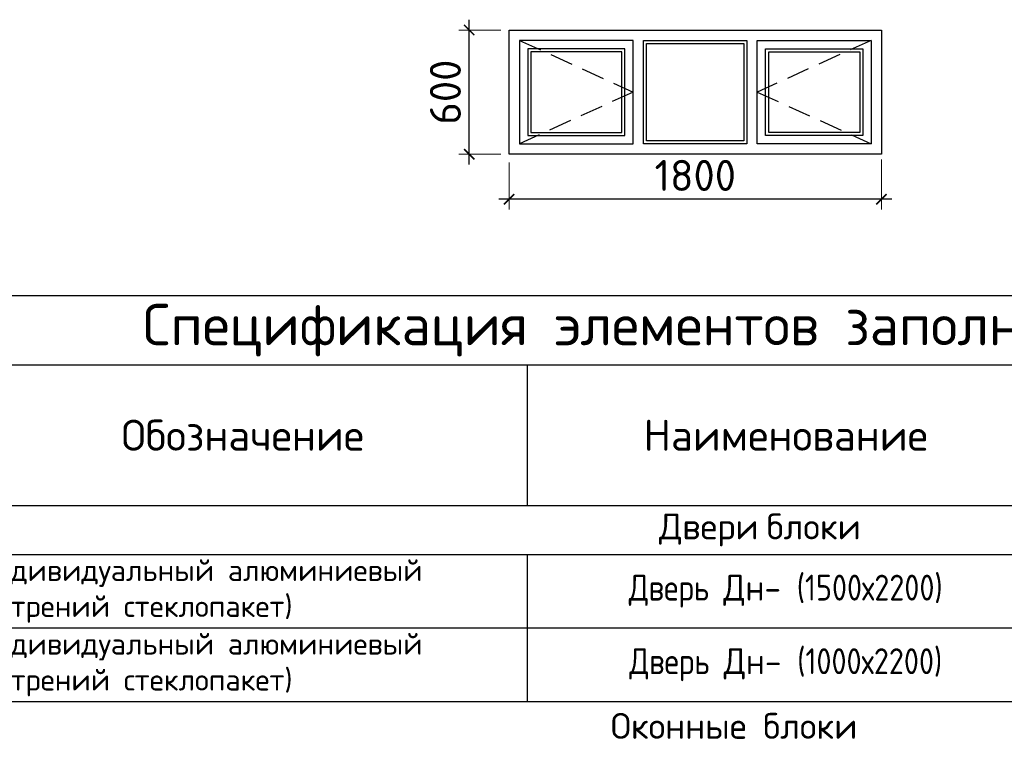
# Model space of a CAD drawing. Header units: millimetres. Extents: x 2842173 to 10151342, y -218675 to 375325.
# Tile 95 of 107: x 2970978 to 2980498, y 203901 to 210856. Entities that reach past the tile are written whole.
import ezdxf

# ---------------------------------------------------------------- set-up
doc = ezdxf.new("R2010")
doc.units = ezdxf.units.MM
doc.linetypes.add('HIDDEN2', pattern=[4.762499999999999, 3.175, -1.5875])
doc.layers.get('Defpoints').update_dxf_attribs({"color": 255})
for name, color, linetype in [('_0', 7, 'Continuous'), ('GP', 7, 'Continuous'), ('Окно ОК-1', 142, 'Continuous')]:
    doc.layers.add(name, color=color, linetype=linetype)
doc.styles.add('ISOCPEUR', font='isocpeur.ttf')
doc.styles.add('SIMPLEX', font='simplex.shx', dxfattribs={"width": 0.75, "oblique": 7})
doc.styles.add('ГОСТ300', font='isocpeur.ttf')
doc.dimstyles.new('ГОСТ 50', dxfattribs={"dimtxt": 300, "dimasz": 100, "dimexe": 100, "dimexo": 80, "dimgap": 80, "dimtad": 1, "dimdec": 0, "dimlfac": 0.5, "dimtxsty": 'ГОСТ300', "dimblk": 'ARCHTICK', "dimcen": 50, "dimdle": 100, "dimadec": 0, "dimazin": 0, "dimtfac": 1, "dimtdec": 0, "dimtmove": 0, "dimatfit": 3, "dimldrblk": 'ARCHTICK', "dimfxl": 1, "dimlwe": 9, "dimarcsym": 0})

# ---------------------------------------------------------------- blocks, each defined once
blk = doc.blocks.new('_ArchTick')
at = {"color": 0, "linetype": 'ByBlock', "const_width": 0.15}
blk.add_lwpolyline([(-0.5, -0.5), (0.5, 0.5)], dxfattribs=at)
blk = doc.blocks.new('*D570')
at = {"color": 0, "lineweight": 9, "transparency": 16777216}
for p, q in [((2975709.959146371, 209475.9155145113), (2975709.959146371, 209020.6415162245)), ((2979309.970241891, 209505.6415162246), (2979309.970241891, 209020.6415162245))]:
    blk.add_line(p, q, dxfattribs=at)
at = {"color": 0, "lineweight": -2, "transparency": 16777216}
blk.add_line((2979409.970241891, 209120.6415162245), (2975609.959146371, 209120.6415162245), dxfattribs=at)
at = {"layer": 'Defpoints', "color": 0, "transparency": 16777216}
for p in [(2975709.959146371, 209555.9155145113), (2979309.970241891, 209585.6415162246), (2975709.959146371, 209120.6415162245)]:
    blk.add_point(p, dxfattribs=at)
at = {"color": 0, "lineweight": -2, "transparency": 16777216, "xscale": 100, "yscale": 100, "zscale": 100, "rotation": 180}
blk.add_blockref('_ArchTick', (2975709.959146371, 209120.6415162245), dxfattribs=at)
at = {"color": 0, "lineweight": -2, "transparency": 16777216, "xscale": 100, "yscale": 100, "zscale": 100}
blk.add_blockref('_ArchTick', (2979309.970241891, 209120.6415162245), dxfattribs=at)
at = {"color": 0, "transparency": 16777216, "insert": (2977509.964694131, 209350.6415162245), "char_height": 300, "attachment_point": 5, "style": 'ГОСТ300'}
blk.add_mtext('1800', dxfattribs=at)
blk = doc.blocks.new('*D571')
at = {"color": 0, "lineweight": -2, "transparency": 16777216}
blk.add_line((2975324.197933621, 209455.9155145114), (2975324.197933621, 210855.9155145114), dxfattribs=at)
at = {"color": 0, "lineweight": 9, "transparency": 16777216}
for p, q in [((2975629.959146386, 210755.9155145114), (2975224.197933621, 210755.9155145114)), ((2975629.959146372, 209555.9155145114), (2975224.197933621, 209555.9155145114))]:
    blk.add_line(p, q, dxfattribs=at)
at = {"layer": 'Defpoints', "color": 0, "transparency": 16777216}
for p in [(2975324.197933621, 210755.9155145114), (2975709.959146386, 210755.9155145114), (2975709.959146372, 209555.9155145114)]:
    blk.add_point(p, dxfattribs=at)
at = {"color": 0, "lineweight": -2, "transparency": 16777216, "xscale": 100, "yscale": 100, "zscale": 100}
for p, rotation in [((2975324.197933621, 210755.9155145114), 90), ((2975324.197933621, 209555.9155145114), 270)]:
    blk.add_blockref('_ArchTick', p, dxfattribs=dict(at, rotation=rotation))
at = {"color": 0, "transparency": 16777216, "insert": (2975094.19793362, 210155.9155145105), "char_height": 300, "attachment_point": 5, "rotation": 90, "style": 'ГОСТ300'}
blk.add_mtext('600', dxfattribs=at)
blk = doc.blocks.new('*T572')
at = {"layer": '_0', "color": 0, "lineweight": -2, "transparency": 16777216}
for p, q in [((0, 0), (18500, 0)), ((0, 0), (0, -669.666666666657)), ((18500, 0), (18500, -669.666666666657)), ((0, -669.666666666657), (18500, -669.666666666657))]:
    blk.add_line(p, q, dxfattribs=at)
at = {"layer": '_0', "color": 0, "lineweight": 25, "transparency": 16777216}
for p, q in [((0, -669.666666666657), (0, -5064.859590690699)), ((1500, -669.666666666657), (1500, -2030.223507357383)), ((7000, -669.666666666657), (7000, -2030.223507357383)), ((12000, -669.666666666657), (12000, -2030.223507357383)), ((14500, -669.666666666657), (14500, -2030.223507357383)), ((16500, -669.666666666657), (16500, -2030.223507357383)), ((18000, -669.666666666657), (18000, -2030.223507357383)), ((18500, -669.666666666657), (18500, -5064.859590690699)), ((12000, -1472.666666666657), (14500, -1472.666666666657)), ((0, -2030.223507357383), (18500, -2030.223507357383)), ((0, -2501.376549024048), (1500, -2501.376549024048)), ((1500, -2501.376549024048), (1500, -3924.040882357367)), ((7000, -2501.376549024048), (7000, -3924.040882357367)), ((12000, -2501.376549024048), (12000, -3924.040882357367)), ((14500, -2501.376549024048), (14500, -3924.040882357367)), ((16500, -2501.376549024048), (16500, -3924.040882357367)), ((0, -3212.708715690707), (18500, -3212.708715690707)), ((0, -3924.040882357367), (18500, -3924.040882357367)), ((18000, -3924.040882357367), (18000, -4395.193924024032)), ((0, -4395.193924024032), (1500, -4395.193924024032)), ((1500, -4395.193924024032), (1500, -5064.859590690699)), ((7000, -4395.193924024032), (7000, -5064.859590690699)), ((12000, -4395.193924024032), (12000, -5064.859590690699)), ((14500, -4395.193924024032), (14500, -5064.859590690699)), ((16500, -4395.193924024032), (16500, -5064.859590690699)), ((18000, -4395.193924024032), (18500, -4395.193924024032)), ((0, -5064.859590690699), (18500, -5064.859590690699))]:
    blk.add_line(p, q, dxfattribs=at)
at = {"layer": '_0', "color": 0, "linetype": 'ByBlock', "lineweight": -2, "transparency": 16777216}
for p, q in [((1500, -2501.376549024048), (18500, -2501.376549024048)), ((18000, -2501.376549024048), (18000, -3924.040882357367)), ((1500, -4395.193924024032), (18000, -4395.193924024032))]:
    blk.add_line(p, q, dxfattribs=at)
at = {"layer": 'Defpoints', "color": 8, "linetype": 'ByBlock', "lineweight": 0, "transparency": 16777216}
blk.add_line((18000, -4395.193924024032), (18000, -5064.859590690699), dxfattribs=at)
at = {"layer": '_0', "color": 0, "transparency": 16777216, "style": 'ISOCPEUR'}
for s, insert, char_height, width, attachment_point in [('Спецификация элементов заполнения проемов', (9250, -334.833333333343), 400, 18497, 5), ('\\A1;{\\W0.9;Площ. ед.,} м{\\H0.7x;\\S2^ ;}', (15500, -1349.94508701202), 300, 1997, 5), ('Количество', (13250, -1071.166666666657), 300, 2497, 5), ('Приме-\\Pчание', (17250, -1349.94508701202), 300, 1497, 5), ('Обозначение', (4250, -1349.94508701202), 300, 5497, 5), ('Поз.', (750, -1349.94508701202), 300, 1497, 5), ('Наименование', (9500, -1349.94508701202), 300, 4997, 5), ('всего', (13250, -1751.44508701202), 300, 2497, 5), ('Двери{\\fMS Sans Serif|b0|i0|c0|p0;\\H0.83333x;\\C256; }блоки', (9250, -2265.800028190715), 250, 18497, 5), (' {\\fISOCPEUR|b0|i0|c204|p34;\\H0.83333x;\\C256;Индивидуальный алюминиевый \\fISOCPEUR|b0|i0|c0|p34;(\\fISOCPEUR|b0|i0|c204|p34;внутрений стеклопакет\\fISOCPEUR|b0|i0|c0|p34;)}', (1501.5, -2857.042632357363), 250, 5497, 4), ('\\A1;м{\\H0.7x;\\S2^ ;}', (18250, -2857.042632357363), 250, 497, 5), ('{\\W0.95;Дн-1}', (750, -2857.042632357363), 250, 1497, 5), ('{\\W0.85;\\C256;Дверь \\W0.95;Дн- \\W0.85;(1500х2200)}', (9500, -2857.042632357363), 250, 4997, 5), ('1', (13250, -2857.042632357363), 250, 2497, 5), ('3.30', (15500, -2857.042632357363), 250, 1997, 5), ('{\\C256;3.30}', (17250, -2857.042632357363), 250, 1497, 5), (' {\\H0.83333x;\\C256;Индивидуальный алюминиевый (внутрений стеклопакет)}', (1501.5, -3568.374799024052), 250, 5497, 4), ('{\\W0.85;\\C256;Дверь \\W0.95;Дн- \\W0.85;(1000х2200)}', (9500, -3568.374799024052), 250, 4997, 5), ('1', (13250, -3568.374799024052), 250, 2497, 5), ('2.20', (15500, -3568.374799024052), 250, 1997, 5), ('\\A1;м{\\H0.7x;\\S2^ ;}', (18250, -3568.374799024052), 250, 497, 5), ('{\\W0.95;Дн-2}', (750, -3568.374799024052), 250, 1497, 5), ('{\\C256;2.20}', (17250, -3568.374799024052), 250, 1497, 5), ('{\\C256;Оконные блоки}', (9000, -4159.617403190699), 250, 17997, 5), (' {\\H0.83333x;\\C256;Индивидуальный пластиковый (стеклопакет)}', (1501.5, -4730.026757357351), 250, 5497, 4), ('Ф-1', (750, -4730.026757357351), 250, 1497, 5), ('2', (13250, -4730.026757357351), 250, 2497, 5), ('1.08', (15500, -4730.026757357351), 250, 1997, 5), ('\\A1;м{\\H0.7x;\\S2^ ;}', (18250, -4730.026757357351), 250, 497, 5), ('{\\C256;Фромуга Ф-1 (1800х600)}', (9500, -4730.026757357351), 250, 4997, 5), ('{\\C256;2.16}', (17250, -4730.026757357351), 250, 1497, 5)]:
    blk.add_mtext(s, dxfattribs=dict(at, insert=insert, char_height=char_height, width=width, attachment_point=attachment_point))

msp = doc.modelspace()

# ---------------------------------------------------------------- linework, layer by layer
at = {"layer": 'Окно ОК-1', "ltscale": 0.5}
for points in [[(2979309.970241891, 209555.9155145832), (2975709.959146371, 209555.9155145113), (2975709.959146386, 210755.9155145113), (2979309.970241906, 210755.9155145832)], [(2976909.959146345, 210655.9155145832), (2975809.959146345, 210655.9155145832), (2975809.959146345, 209655.9155145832), (2976909.959146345, 209655.9155145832)], [(2976829.959146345, 210575.9155145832), (2975889.959146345, 210575.9155145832), (2975889.959146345, 209735.9155145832), (2976829.959146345, 209735.9155145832)], [(2977009.959146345, 210655.9155145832), (2978009.970241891, 210655.9155145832), (2978009.970241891, 209655.9155145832), (2977009.959146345, 209655.9155145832)], [(2978109.970241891, 210655.9155145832), (2979209.970241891, 210655.9155145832), (2979209.970241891, 209655.9155145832), (2978109.970241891, 209655.9155145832)], [(2978189.970241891, 210575.9155145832), (2979129.970241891, 210575.9155145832), (2979129.970241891, 209735.9155145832), (2978189.970241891, 209735.9155145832)]]:
    msp.add_lwpolyline(points, close=True, dxfattribs=at)
at = {"layer": 'Окно ОК-1', "linetype": 'HIDDEN2', "ltscale": 70}
for points in [[(2975809.959146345, 210655.9155145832), (2976909.959146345, 210155.9155145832), (2975809.959146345, 209655.9155145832)], [(2979209.970241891, 210655.9155145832), (2978109.970241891, 210155.9155145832), (2979209.970241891, 209655.9155145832)]]:
    msp.add_lwpolyline(points, dxfattribs=at)
at = {"layer": 'Окно ОК-1', "color": 5, "ltscale": 0.5}
for points in [[(2977039.959146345, 210625.9155145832), (2977979.970241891, 210625.9155145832), (2977979.970241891, 209685.9155145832), (2977039.959146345, 209685.9155145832)], [(2976799.959146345, 210545.9155145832), (2975919.959146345, 210545.9155145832), (2975919.959146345, 209765.9155145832), (2976799.959146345, 209765.9155145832)], [(2978219.970241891, 210545.9155145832), (2979099.970241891, 210545.9155145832), (2979099.970241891, 209765.9155145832), (2978219.970241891, 209765.9155145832)]]:
    msp.add_lwpolyline(points, close=True, dxfattribs=at)

# ---------------------------------------------------------------- block references
msp.add_blockref('*T572', (2968884.712351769, 208189.6789811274))

# ---------------------------------------------------------------- texts
at = {"layer": 'GP', "color": 7, "insert": (2953359.535690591, 210789.2107188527, -1286.839910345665), "char_height": 300.738216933, "attachment_point": 1, "style": 'SIMPLEX'}
msp.add_mtext_dynamic_manual_height_columns('\\pi267.38936;{\\fISOCPEUR|b0|i0|c204|p34;\\Q0;\\W1;\\C0;Отмостка. Поперечный разрез (схема)}', width=8663.015739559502, gutter_width=2528.401743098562, heights=[0], dxfattribs=at)

# ---------------------------------------------------------------- dimensions: what is measured, and where the dimension line sits
dim = msp.add_linear_dim(base=(2975324.197933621, 210755.9155145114), p1=(2975709.959146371, 209555.9155145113), p2=(2975709.959146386, 210755.9155145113), angle=90, dimstyle='ГОСТ 50')
dim.commit()
dim.dimension.update_dxf_attribs({"geometry": '*D571', "text_midpoint": (2975094.19793362, 210155.9155145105)})
dim = msp.add_linear_dim(base=(2975709.959146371, 209120.6415162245), p1=(2979309.970241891, 209585.6415162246), p2=(2975709.959146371, 209555.9155145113), dimstyle='ГОСТ 50')
dim.commit()
dim.dimension.update_dxf_attribs({"geometry": '*D570', "text_midpoint": (2977509.964694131, 209350.6415162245)})

doc.saveas('drawing.dxf')
